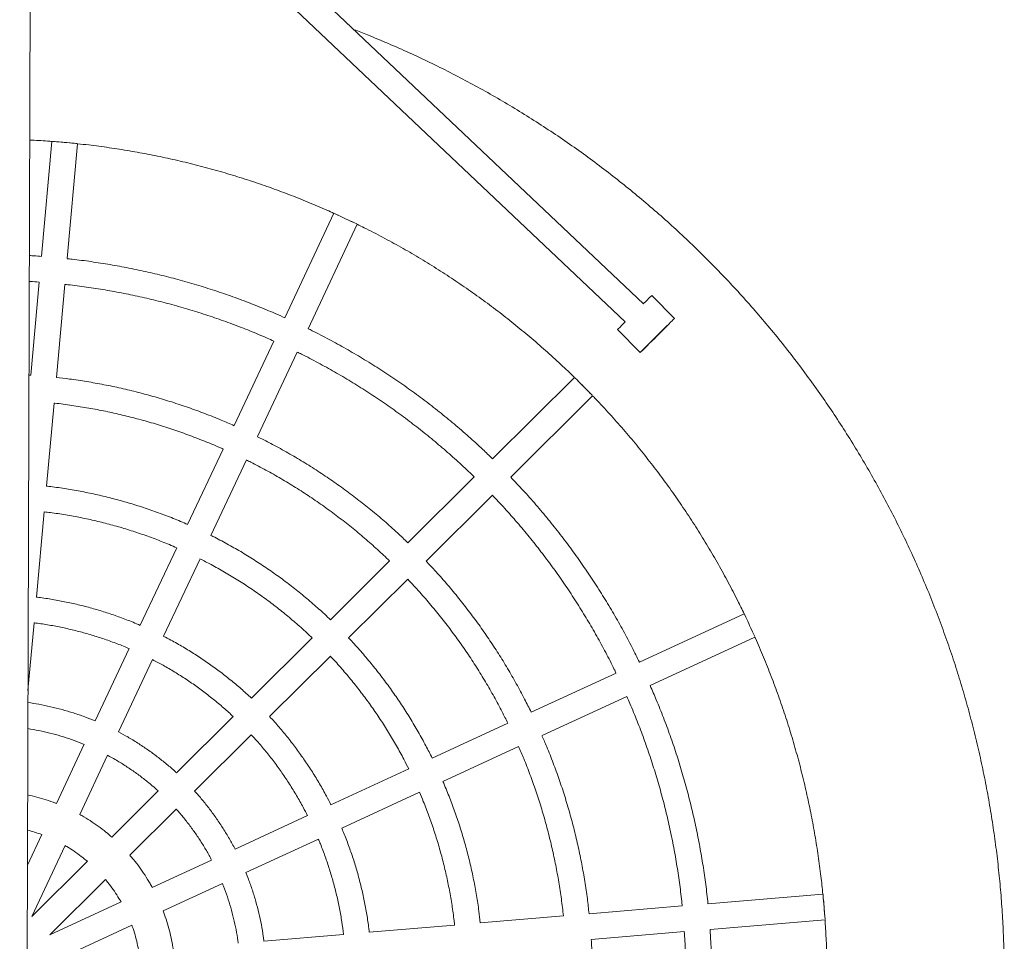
# Model space of a CAD drawing. Header units: millimetres. Extents: x 4385 to 11928, y 17253 to 36963.
# Tile 213 of 256: x 7692.999 to 7693.613, y 18769.41 to 18769.984. Entities that reach past the tile are written whole.
import ezdxf

# ---------------------------------------------------------------- set-up
doc = ezdxf.new("R2010")
doc.units = ezdxf.units.MM
doc.layers.add('БЛАГО_Ботаническая_Р$0$БЛАГО_МАФ', color=7, linetype='Continuous', lineweight=0, true_color=0x000000)

# ---------------------------------------------------------------- blocks, each defined once
blk = doc.blocks.new('БЛАГО_Ботаническая_Р$0$дио 1.15')
at = {"layer": 'БЛАГО_Ботаническая_Р$0$БЛАГО_МАФ'}
for p, q in [((-1.40011, -0.02592), (1.39611, -0.02592)), ((0.03588, -0.02876), (0.08009, -0.04937)), ((0.07037, -0.06325), (0.03588, -0.02876)), ((0.08688, -0.03482), (0.06779, -0.02592)), ((0.17659, -0.02592), (0.21874, -0.02961)), ((0.37299, -0.02698), (0.37305, -0.02592)), ((0.43099, -0.03206), (0.37301, -0.02699)), ((0.75643, -0.02592), (0.40733, -0.39709)), ((0.23475, -0.03101), (0.28789, -0.03566)), ((0.41869, -0.40845), (0.77218, -0.03262)), ((0.51858, -0.03972), (0.44699, -0.03346)), ((0.02452, -0.04012), (0.05902, -0.07461)), ((0.04514, -0.08432), (0.02452, -0.04012)), ((0.30389, -0.03706), (0.35561, -0.04158)), ((0.51844, -0.04201), (0.51745, -0.05343)), ((0.00997, -0.0469), (0.03058, -0.09111)), ((0.14319, -0.06108), (0.10631, -0.04388)), ((0.37161, -0.04298), (0.42959, -0.04806)), ((0.44559, -0.04946), (0.51718, -0.05572)), ((0.09952, -0.05844), (0.1364, -0.07563)), ((0.20285, -0.0889), (0.15776, -0.06787)), ((0.11431, -0.10719), (0.08553, -0.07841)), ((0.15097, -0.08243), (0.19607, -0.10346)), ((0.07418, -0.08977), (0.10295, -0.11854)), ((0.26576, -0.11823), (0.21742, -0.09569)), ((0.0714, -0.14064), (0.0542, -0.10376)), ((0.21063, -0.11025), (0.25897, -0.13279)), ((0.03965, -0.11054), (0.05684, -0.14742)), ((0.16086, -0.15374), (0.12568, -0.11856)), ((0.32737, -0.14697), (0.28032, -0.12502)), ((0.11432, -0.12991), (0.1495, -0.16509)), ((0.27353, -0.13958), (0.32059, -0.16152)), ((0.09922, -0.2003), (0.07819, -0.15521)), ((0.39468, -0.17835), (0.34193, -0.15375)), ((0.06364, -0.162), (0.08467, -0.20709)), ((0.20994, -0.20282), (0.17222, -0.1651)), ((0.33515, -0.16831), (0.38789, -0.19291)), ((0.02537, -0.22297), (0.02104, -0.17341)), ((0.16086, -0.17645), (0.19858, -0.21417)), ((0.47437, -0.21551), (0.40924, -0.18514)), ((0.40245, -0.19969), (0.46758, -0.23006)), ((0.25801, -0.25089), (0.2213, -0.21418)), ((0.12855, -0.26321), (0.10601, -0.21486)), ((0.09146, -0.22165), (0.114, -0.26999)), ((0.20994, -0.22553), (0.24666, -0.26225)), ((0.03142, -0.29212), (0.02677, -0.23898)), ((0.31052, -0.3034), (0.26937, -0.26225)), ((0.25801, -0.2736), (0.29917, -0.31476)), ((0.15729, -0.32482), (0.13534, -0.27777)), ((0.12079, -0.28455), (0.14273, -0.33161)), ((0.03735, -0.35985), (0.03282, -0.30812)), ((0.3727, -0.36557), (0.32188, -0.31476)), ((0.31052, -0.32611), (0.36134, -0.37693)), ((0.18867, -0.39213), (0.16407, -0.33938)), ((0.14952, -0.34617), (0.17412, -0.39891)), ((0.02275, -0.37725), (0.02782, -0.43523)), ((0.04382, -0.43383), (0.03875, -0.37585)), ((0.40255, -0.39235), (0.38835, -0.40654)), ((0.22583, -0.47181), (0.19546, -0.40668)), ((0.1809, -0.41347), (0.21127, -0.4786)), ((0.40965, -0.42783), (0.42384, -0.41364)), ((0.02922, -0.45123), (0.03549, -0.52282)), ((0.05148, -0.52142), (0.04522, -0.44983))]:
    blk.add_line(p, q, dxfattribs=at)
at = {"layer": 'БЛАГО_Ботаническая_Р$0$БЛАГО_МАФ', "flags": 128}
for points in [[(0.51861, -0.04011), (0.51858, -0.04046), (0.5185, -0.04134), (0.5184, -0.04253), (0.51827, -0.04396), (0.51813, -0.04556), (0.51798, -0.04727), (0.51783, -0.04899), (0.51769, -0.05066), (0.51755, -0.05219), (0.51744, -0.05352), (0.51735, -0.05457), (0.51728, -0.0553), (0.51728, -0.05533)], [(0.38835, -0.40654), (0.38848, -0.40666), (0.38885, -0.40702), (0.38946, -0.40763), (0.39029, -0.40845), (0.39133, -0.40948), (0.39255, -0.4107), (0.39391, -0.41206), (0.3954, -0.41354), (0.39697, -0.41511), (0.39859, -0.41673), (0.40022, -0.41836), (0.40182, -0.41996), (0.40335, -0.4215), (0.40479, -0.42293), (0.40608, -0.42423), (0.40721, -0.42537), (0.40815, -0.42631), (0.40887, -0.42704), (0.40937, -0.42754), (0.40961, -0.4278), (0.40961, -0.42781), (0.40937, -0.42757), (0.40887, -0.42708), (0.40815, -0.42636), (0.40721, -0.42543), (0.40608, -0.42431), (0.40479, -0.42302), (0.40335, -0.42159), (0.40182, -0.42006), (0.40022, -0.41846), (0.39859, -0.41683), (0.39697, -0.41521), (0.3954, -0.41364), (0.39391, -0.41215), (0.39255, -0.41077), (0.39133, -0.40955), (0.39029, -0.40851), (0.38946, -0.40767), (0.38885, -0.40705), (0.38848, -0.40667), (0.38835, -0.40654)]]:
    blk.add_lwpolyline(points, dxfattribs=at)
at = {"layer": 'БЛАГО_Ботаническая_Р$0$БЛАГО_МАФ'}
for centre, radius, start, end in [((3.41309, -1.59472), 3.24622, 154.86501, 155.13456), ((2.65791, -1.24257), 2.41296, 154.86393, 155.13591), ((1.7467, -1.75091), 1.95111, 134.77607, 135.22456), ((1.38593, -1.39018), 1.44093, 134.77185, 135.2273), ((-0.07191, -0.8757), 0.6773, 44.96302, 45.53245), ((-0.03416, -0.8627), 0.64142, 44.43531, 45.1028), ((0.54997, -0.26366), 0.21544, 224.0121, 226.9492), ((0.86536, -1.86231), 1.53046, 114.71355, 115.28531), ((0.70189, -1.51175), 1.14365, 114.71262, 115.28646), ((0.16397, -1.89904), 1.38215, 94.68406, 95.31717), ((0.13305, -1.54579), 1.02754, 94.68104, 95.31973)]:
    blk.add_arc(centre, radius, start, end, dxfattribs=at)
for points, knots in [([(0.08963, -0.02592), (0.08923, -0.02741), (0.08844, -0.03041), (0.08739, -0.03333), (0.08686, -0.03481)], [0, 0, 0, 0, 0.493628, 1, 1, 1, 1]), ([(0.10629, -0.04388), (0.10638, -0.04368), (0.10723, -0.04161), (0.10856, -0.03756), (0.11029, -0.03178), (0.11116, -0.02786), (0.11159, -0.02592)], [0, 0, 0, 0, 0.034417, 0.358111, 0.681801, 1, 1, 1, 1]), ([(0.15283, -0.02592), (0.15275, -0.02648), (0.15236, -0.02937), (0.15133, -0.03454), (0.14974, -0.04141), (0.14782, -0.04819), (0.14566, -0.05476), (0.14399, -0.05901), (0.14318, -0.06108)], [0, 0, 0, 0, 0.0465, 0.239387, 0.432276, 0.625159, 0.818045, 1, 1, 1, 1]), ([(0.15775, -0.06787), (0.15863, -0.06568), (0.16041, -0.0612), (0.16274, -0.05429), (0.16482, -0.04719), (0.16659, -0.04), (0.16804, -0.03291), (0.16874, -0.0282), (0.16908, -0.02592)], [0, 0, 0, 0, 0.162189, 0.332057, 0.501918, 0.671781, 0.841646, 1, 1, 1, 1]), ([(0.21872, -0.02961), (0.21869, -0.02995), (0.21835, -0.03308), (0.21741, -0.03895), (0.21589, -0.04721), (0.21404, -0.0554), (0.21188, -0.06352), (0.20941, -0.07155), (0.20663, -0.07947), (0.20443, -0.08526), (0.20306, -0.08835), (0.20283, -0.08889)], [0, 0, 0, 0, 0.016831, 0.153214, 0.289595, 0.425975, 0.562358, 0.698741, 0.835122, 0.971504, 1, 1, 1, 1]), ([(0.43136, -0.02592), (0.43135, -0.02614), (0.43127, -0.02818), (0.4311, -0.03023), (0.43095, -0.03206)], [0, 0, 0, 0, 0.105137, 1, 1, 1, 1]), ([(0.44696, -0.03346), (0.44708, -0.03188), (0.44728, -0.02937), (0.44739, -0.02686), (0.44742, -0.02592)], [0, 0, 0, 0, 0.6276811, 1, 1, 1, 1]), ([(0.51937, -0.02592), (0.51921, -0.02962), (0.519, -0.03423), (0.51863, -0.03882), (0.51856, -0.03972)], [0, 0, 0, 0, 0.80399, 1, 1, 1, 1]), ([(0.21738, -0.09568), (0.21802, -0.09419), (0.21981, -0.09003), (0.22241, -0.08309), (0.22522, -0.07486), (0.22772, -0.06652), (0.22991, -0.05811), (0.23179, -0.04962), (0.23334, -0.04106), (0.23431, -0.03485), (0.23467, -0.03149), (0.23473, -0.03101)], [0, 0, 0, 0, 0.072378, 0.201817, 0.331251, 0.460688, 0.590125, 0.719561, 0.848996, 0.978432, 1, 1, 1, 1]), ([(0.28785, -0.03566), (0.28771, -0.03694), (0.28723, -0.04142), (0.28607, -0.04904), (0.28439, -0.05851), (0.28237, -0.06792), (0.28005, -0.07726), (0.27743, -0.08651), (0.2745, -0.09568), (0.27126, -0.10473), (0.26834, -0.11225), (0.26639, -0.1167), (0.26572, -0.11822)], [0, 0, 0, 0, 0.045308, 0.1574224, 0.2695381, 0.3816525, 0.4937671, 0.6058837, 0.7179984, 0.8301117, 0.9422279, 1, 1, 1, 1]), ([(0.28031, -0.12502), (0.28046, -0.12467), (0.28197, -0.12133), (0.28456, -0.11486), (0.28805, -0.10562), (0.29121, -0.09625), (0.29408, -0.0868), (0.29664, -0.07726), (0.29889, -0.06763), (0.30084, -0.05795), (0.30245, -0.0482), (0.30345, -0.04123), (0.30383, -0.03751), (0.30387, -0.03706)], [0, 0, 0, 0, 0.012382, 0.120477, 0.22857, 0.336664, 0.444757, 0.552852, 0.660945, 0.769038, 0.877131, 0.985225, 1, 1, 1, 1]), ([(0.35561, -0.04158), (0.35559, -0.04173), (0.35524, -0.04542), (0.35425, -0.05263), (0.35263, -0.06319), (0.35066, -0.07368), (0.34838, -0.08412), (0.3458, -0.09448), (0.34291, -0.10477), (0.33971, -0.11496), (0.33622, -0.12505), (0.3324, -0.13503), (0.32944, -0.14233), (0.32766, -0.14627), (0.32735, -0.14695)], [0, 0, 0, 0, 0.004083, 0.101603, 0.199122, 0.296639, 0.394159, 0.491678, 0.589196, 0.686715, 0.784235, 0.881754, 0.979272, 1, 1, 1, 1]), ([(0.34191, -0.15374), (0.34308, -0.15107), (0.3457, -0.14505), (0.34944, -0.13556), (0.35317, -0.1253), (0.35659, -0.11493), (0.35971, -0.10447), (0.36253, -0.09392), (0.36504, -0.0833), (0.36724, -0.07261), (0.36912, -0.06185), (0.37059, -0.05198), (0.37129, -0.04567), (0.37158, -0.04298)], [0, 0, 0, 0, 0.076134, 0.170952, 0.265771, 0.360592, 0.45541, 0.55023, 0.645048, 0.739868, 0.834688, 0.929506, 1, 1, 1, 1]), ([(0.42957, -0.04805), (0.42951, -0.04869), (0.42908, -0.05321), (0.42797, -0.06159), (0.42624, -0.07319), (0.42416, -0.08474), (0.42177, -0.09623), (0.41908, -0.10764), (0.41608, -0.11899), (0.41277, -0.13024), (0.40916, -0.1414), (0.40525, -0.15247), (0.40103, -0.16341), (0.39749, -0.17204), (0.39526, -0.17697), (0.39465, -0.17833)], [0, 0, 0, 0, 0.014028, 0.10064, 0.187254, 0.273868, 0.360481, 0.447094, 0.533708, 0.620321, 0.706933, 0.793547, 0.88016, 0.966773, 1, 1, 1, 1]), ([(0.08006, -0.04936), (0.07989, -0.04969), (0.07883, -0.05162), (0.07663, -0.05499), (0.0736, -0.05932), (0.0714, -0.06198), (0.07036, -0.06324)], [0, 0, 0, 0, 0.065822, 0.388884, 0.711943, 1, 1, 1, 1]), ([(0.4092, -0.18512), (0.41009, -0.18313), (0.41261, -0.17751), (0.41644, -0.16811), (0.42071, -0.15695), (0.42466, -0.14567), (0.42832, -0.1343), (0.43167, -0.12283), (0.43472, -0.11128), (0.43746, -0.09965), (0.43989, -0.08796), (0.44202, -0.0762), (0.4438, -0.06439), (0.44498, -0.05547), (0.44546, -0.05048), (0.44556, -0.04945)], [0, 0, 0, 0, 0.046422, 0.131118, 0.215812, 0.300508, 0.385205, 0.469901, 0.554596, 0.639292, 0.723987, 0.808683, 0.893379, 0.978074, 1, 1, 1, 1]), ([(0.08551, -0.07839), (0.08655, -0.07719), (0.0889, -0.07446), (0.09229, -0.06996), (0.09569, -0.06494), (0.09809, -0.06108), (0.09926, -0.05886), (0.09949, -0.05842)], [0, 0, 0, 0, 0.1945099, 0.4428288, 0.6911471, 0.9394697, 1, 1, 1, 1]), ([(0.51715, -0.05567), (0.51692, -0.05799), (0.51626, -0.06458), (0.51482, -0.0754), (0.51287, -0.08812), (0.5106, -0.10078), (0.50801, -0.11338), (0.50512, -0.12592), (0.50192, -0.13838), (0.49841, -0.15076), (0.4946, -0.16304), (0.49048, -0.17523), (0.48607, -0.18732), (0.48135, -0.19928), (0.47744, -0.20868), (0.475, -0.21404), (0.47433, -0.21549)], [0, 0, 0, 0, 0.042164, 0.119577, 0.196989, 0.274402, 0.351814, 0.429227, 0.50664, 0.584053, 0.661465, 0.738877, 0.816291, 0.893703, 0.971116, 1, 1, 1, 1]), ([(0.059, -0.07459), (0.05876, -0.0748), (0.05716, -0.07622), (0.05398, -0.07861), (0.04961, -0.08167), (0.04659, -0.08346), (0.04513, -0.08431)], [0, 0, 0, 0, 0.055938, 0.378984, 0.702027, 1, 1, 1, 1]), ([(0.13638, -0.07562), (0.13551, -0.07723), (0.13354, -0.08091), (0.13014, -0.08648), (0.12622, -0.09234), (0.12203, -0.09801), (0.11806, -0.10297), (0.11539, -0.10594), (0.11428, -0.10716)], [0, 0, 0, 0, 0.141799, 0.324325, 0.506857, 0.689384, 0.871914, 1, 1, 1, 1]), ([(0.12567, -0.11855), (0.12584, -0.11836), (0.12771, -0.11639), (0.13105, -0.11242), (0.13566, -0.10664), (0.14001, -0.10064), (0.14409, -0.09447), (0.14776, -0.0884), (0.14994, -0.08432), (0.15096, -0.08242)], [0, 0, 0, 0, 0.01698, 0.184323, 0.351671, 0.519015, 0.686361, 0.853711, 1, 1, 1, 1]), ([(0.03058, -0.09109), (0.03033, -0.09119), (0.02839, -0.09195), (0.02465, -0.0931), (0.01944, -0.09451), (0.01593, -0.09517), (0.01422, -0.09549)], [0, 0, 0, 0, 0.046051, 0.369087, 0.692117, 1, 1, 1, 1]), ([(0.05418, -0.10372), (0.055, -0.10328), (0.0576, -0.10187), (0.06181, -0.09921), (0.06679, -0.09575), (0.07091, -0.09259), (0.07329, -0.0905), (0.07415, -0.08974)], [0, 0, 0, 0, 0.11434, 0.36268, 0.611015, 0.859349, 1, 1, 1, 1]), ([(0.19605, -0.10345), (0.19492, -0.10563), (0.19249, -0.1103), (0.18844, -0.11726), (0.18396, -0.12437), (0.17922, -0.1313), (0.17422, -0.13805), (0.16896, -0.1446), (0.16449, -0.14982), (0.1617, -0.15278), (0.16083, -0.15371)], [0, 0, 0, 0, 0.11977, 0.256154, 0.392539, 0.528923, 0.665307, 0.80169, 0.938076, 1, 1, 1, 1]), ([(0.17221, -0.16509), (0.17247, -0.16481), (0.17475, -0.16245), (0.17882, -0.15779), (0.18439, -0.15111), (0.18969, -0.14421), (0.19474, -0.13713), (0.19953, -0.12987), (0.20404, -0.12243), (0.20774, -0.11589), (0.20982, -0.11177), (0.21059, -0.11023)], [0, 0, 0, 0, 0.017142, 0.146579, 0.276013, 0.405451, 0.534887, 0.664322, 0.793758, 0.923191, 1, 1, 1, 1]), ([(0.01609, -0.11684), (0.01636, -0.1168), (0.01864, -0.11649), (0.02288, -0.11561), (0.02877, -0.11417), (0.03437, -0.11249), (0.03795, -0.11116), (0.03964, -0.11053)], [0, 0, 0, 0, 0.034241, 0.282545, 0.530851, 0.779153, 1, 1, 1, 1]), ([(0.10295, -0.11854), (0.10292, -0.11857), (0.10118, -0.12021), (0.09753, -0.12325), (0.09201, -0.12763), (0.08627, -0.13173), (0.08035, -0.13555), (0.07538, -0.13852), (0.07234, -0.1401), (0.07138, -0.1406)], [0, 0, 0, 0, 0.0033682, 0.1858893, 0.3684109, 0.5509328, 0.7334538, 0.9159754, 1, 1, 1, 1]), ([(0.07818, -0.15518), (0.07873, -0.15491), (0.08147, -0.15352), (0.08628, -0.15073), (0.09257, -0.14683), (0.09867, -0.14265), (0.10459, -0.1382), (0.10981, -0.13396), (0.11297, -0.1311), (0.1143, -0.12989)], [0, 0, 0, 0, 0.04151, 0.208861, 0.37621, 0.543563, 0.710914, 0.878265, 1, 1, 1, 1]), ([(0.25895, -0.13278), (0.25777, -0.13511), (0.25515, -0.1403), (0.25074, -0.14818), (0.2458, -0.15644), (0.24058, -0.16452), (0.2351, -0.17243), (0.22936, -0.18015), (0.22338, -0.18768), (0.21713, -0.19499), (0.21263, -0.20003), (0.21016, -0.20257), (0.20993, -0.20281)], [0, 0, 0, 0, 0.0913418, 0.2034559, 0.315569, 0.4276823, 0.5397945, 0.6519083, 0.7640239, 0.8761359, 0.9882505, 1, 1, 1, 1]), ([(0.2213, -0.21418), (0.22352, -0.21179), (0.228, -0.20699), (0.23442, -0.19951), (0.24063, -0.19183), (0.24659, -0.18395), (0.25229, -0.17588), (0.25773, -0.16763), (0.26291, -0.15921), (0.26779, -0.15062), (0.27132, -0.14407), (0.27313, -0.14034), (0.27351, -0.13957)], [0, 0, 0, 0, 0.107176, 0.215271, 0.323363, 0.431458, 0.539551, 0.647646, 0.755739, 0.863832, 0.971926, 1, 1, 1, 1]), ([(0.05683, -0.1474), (0.05627, -0.14763), (0.05354, -0.14879), (0.04854, -0.15056), (0.04182, -0.1527), (0.03501, -0.15452), (0.02812, -0.15601), (0.02299, -0.15695), (0.02014, -0.1573), (0.01963, -0.15737)], [0, 0, 0, 0, 0.0473902, 0.2299157, 0.4124393, 0.5949633, 0.7774873, 0.9600121, 1, 1, 1, 1]), ([(0.02103, -0.17337), (0.022, -0.17325), (0.02541, -0.17283), (0.03123, -0.17177), (0.03846, -0.1702), (0.04562, -0.16832), (0.05269, -0.16611), (0.0587, -0.164), (0.0623, -0.16251), (0.06362, -0.16196)], [0, 0, 0, 0, 0.066044, 0.233398, 0.400751, 0.568105, 0.735459, 0.902811, 1, 1, 1, 1]), ([(0.14948, -0.16507), (0.14818, -0.16627), (0.14484, -0.16939), (0.13921, -0.17415), (0.13262, -0.17937), (0.12584, -0.18432), (0.11888, -0.18902), (0.11173, -0.19344), (0.10518, -0.19721), (0.10095, -0.19938), (0.09921, -0.20027)], [0, 0, 0, 0, 0.086326, 0.222711, 0.359097, 0.495482, 0.631867, 0.768253, 0.904638, 1, 1, 1, 1]), ([(0.32056, -0.16151), (0.32012, -0.16242), (0.31814, -0.16653), (0.31432, -0.17371), (0.30911, -0.18304), (0.3036, -0.19219), (0.29783, -0.20118), (0.29179, -0.20999), (0.28549, -0.21862), (0.27894, -0.22706), (0.27214, -0.23529), (0.26519, -0.24326), (0.26038, -0.24837), (0.25801, -0.25089)], [0, 0, 0, 0, 0.027657, 0.125175, 0.222694, 0.320214, 0.417733, 0.515253, 0.612771, 0.71029, 0.80781, 0.905329, 1, 1, 1, 1]), ([(0.26935, -0.26223), (0.27141, -0.26007), (0.27598, -0.25527), (0.28277, -0.24757), (0.28978, -0.2392), (0.29654, -0.23063), (0.30305, -0.22186), (0.30929, -0.21291), (0.31528, -0.20378), (0.321, -0.19448), (0.32644, -0.18502), (0.33117, -0.17629), (0.33395, -0.17066), (0.33512, -0.1683)], [0, 0, 0, 0, 0.0778214, 0.1726395, 0.2674585, 0.3622786, 0.4570973, 0.5519172, 0.6467364, 0.7415547, 0.8363737, 0.9311942, 1, 1, 1, 1]), ([(0.106, -0.21483), (0.10782, -0.21391), (0.11222, -0.21166), (0.11904, -0.20778), (0.12646, -0.20324), (0.1337, -0.19842), (0.14076, -0.19334), (0.14764, -0.18802), (0.15429, -0.18242), (0.1587, -0.17855), (0.16082, -0.17649), (0.16086, -0.17645)], [0, 0, 0, 0, 0.091314, 0.220748, 0.350183, 0.479618, 0.609053, 0.738489, 0.867924, 0.997359, 1, 1, 1, 1]), ([(0.38787, -0.19289), (0.38745, -0.19377), (0.38535, -0.19817), (0.38128, -0.20596), (0.37565, -0.21625), (0.36972, -0.22637), (0.36353, -0.23634), (0.35707, -0.24613), (0.35035, -0.25575), (0.34337, -0.26518), (0.33614, -0.27441), (0.32866, -0.28346), (0.32093, -0.29228), (0.31487, -0.29892), (0.31132, -0.30254), (0.3105, -0.30338)], [0, 0, 0, 0, 0.021412, 0.108024, 0.194638, 0.28125, 0.367865, 0.454478, 0.541091, 0.627705, 0.714318, 0.800931, 0.887544, 0.974158, 1, 1, 1, 1]), ([(0.32186, -0.31474), (0.32379, -0.31273), (0.32849, -0.30786), (0.33568, -0.29986), (0.34347, -0.2908), (0.351, -0.28153), (0.35829, -0.27207), (0.36532, -0.26241), (0.3721, -0.25257), (0.37861, -0.24255), (0.38485, -0.23237), (0.39083, -0.22202), (0.3965, -0.21151), (0.40036, -0.20406), (0.40225, -0.20007), (0.40244, -0.19969)], [0, 0, 0, 0, 0.059254, 0.143949, 0.228645, 0.313341, 0.398037, 0.482732, 0.567427, 0.652122, 0.736817, 0.821513, 0.906209, 0.990904, 1, 1, 1, 1]), ([(0.08465, -0.20705), (0.08365, -0.20748), (0.08009, -0.20903), (0.07383, -0.21138), (0.06589, -0.21411), (0.05784, -0.21652), (0.04971, -0.21863), (0.0415, -0.22042), (0.03339, -0.2219), (0.02799, -0.22262), (0.02537, -0.22297)], [0, 0, 0, 0, 0.0528901, 0.1892736, 0.3256563, 0.4620386, 0.5984227, 0.7348049, 0.8711879, 1, 1, 1, 1]), ([(0.19856, -0.21415), (0.19804, -0.21466), (0.19522, -0.21739), (0.18988, -0.22213), (0.18255, -0.22835), (0.17499, -0.2343), (0.16725, -0.24001), (0.15932, -0.24546), (0.15122, -0.25065), (0.14294, -0.25555), (0.13539, -0.25975), (0.13053, -0.26218), (0.12854, -0.26318)], [0, 0, 0, 0, 0.025261, 0.137376, 0.24949, 0.361605, 0.473718, 0.585833, 0.697947, 0.810063, 0.922177, 1, 1, 1, 1]), ([(0.02677, -0.23895), (0.02757, -0.23886), (0.03126, -0.23846), (0.03779, -0.23742), (0.04634, -0.23583), (0.05482, -0.23391), (0.06323, -0.23169), (0.07155, -0.22916), (0.07977, -0.22631), (0.0864, -0.2238), (0.09025, -0.22213), (0.09144, -0.22161)], [0, 0, 0, 0, 0.03607, 0.165506, 0.294943, 0.424379, 0.553817, 0.683253, 0.812691, 0.942127, 1, 1, 1, 1]), ([(0.13534, -0.27775), (0.13789, -0.27646), (0.14338, -0.27369), (0.15163, -0.26908), (0.16012, -0.26402), (0.16843, -0.25868), (0.17658, -0.25308), (0.18453, -0.24722), (0.1923, -0.24112), (0.19985, -0.23475), (0.20573, -0.22954), (0.20901, -0.22638), (0.20992, -0.22551)], [0, 0, 0, 0, 0.093869, 0.201963, 0.310059, 0.418152, 0.526248, 0.634342, 0.742436, 0.850532, 0.958624, 1, 1, 1, 1]), ([(-0.56672, -0.28673), (-0.56554, -0.28905), (-0.56223, -0.29557), (-0.55655, -0.30619), (-0.54961, -0.31853), (-0.54239, -0.33071), (-0.5349, -0.34273), (-0.52714, -0.35458), (-0.51912, -0.36625), (-0.51084, -0.37773), (-0.5023, -0.38903), (-0.49352, -0.40014), (-0.48449, -0.41104), (-0.47521, -0.42174), (-0.4657, -0.43223), (-0.45596, -0.44251), (-0.44598, -0.45256), (-0.43579, -0.46239), (-0.42538, -0.47199), (-0.41475, -0.48135), (-0.40392, -0.49047), (-0.39289, -0.49935), (-0.38166, -0.50798), (-0.37024, -0.51635), (-0.35864, -0.52447), (-0.34686, -0.53232), (-0.3349, -0.53991), (-0.32278, -0.54723), (-0.3105, -0.55427), (-0.29806, -0.56104), (-0.28547, -0.56753), (-0.27275, -0.57374), (-0.25988, -0.57965), (-0.24689, -0.58528), (-0.23377, -0.59062), (-0.22054, -0.59566), (-0.2072, -0.60041), (-0.19375, -0.60485), (-0.18021, -0.60899), (-0.16658, -0.61283), (-0.15287, -0.61636), (-0.13908, -0.61959), (-0.12522, -0.6225), (-0.1113, -0.62511), (-0.09733, -0.6274), (-0.08331, -0.62938), (-0.06925, -0.63104), (-0.05515, -0.63239), (-0.04103, -0.63342), (-0.02689, -0.63413), (-0.01273, -0.63453), (0.00143, -0.63462), (0.01559, -0.63438), (0.02974, -0.63383), (0.04387, -0.63296), (0.05798, -0.63177), (0.07206, -0.63027), (0.0861, -0.62846), (0.1001, -0.62633), (0.11405, -0.62389), (0.12794, -0.62113), (0.14177, -0.61807), (0.15552, -0.61469), (0.16919, -0.61101), (0.18278, -0.60703), (0.19628, -0.60274), (0.20967, -0.59815), (0.22296, -0.59326), (0.23614, -0.58807), (0.2492, -0.5826), (0.26213, -0.57683), (0.27493, -0.57077), (0.28759, -0.56443), (0.3001, -0.5578), (0.31246, -0.5509), (0.32467, -0.54372), (0.33671, -0.53627), (0.34859, -0.52855), (0.36028, -0.52057), (0.3718, -0.51233), (0.38312, -0.50383), (0.39426, -0.49508), (0.40519, -0.48609), (0.41593, -0.47685), (0.42645, -0.46737), (0.43675, -0.45766), (0.44684, -0.44772), (0.4567, -0.43756), (0.46634, -0.42718), (0.47573, -0.41659), (0.48489, -0.40579), (0.4938, -0.39479), (0.50247, -0.38359), (0.51088, -0.3722), (0.51904, -0.36062), (0.52693, -0.34886), (0.53456, -0.33694), (0.54192, -0.32484), (0.54901, -0.31258), (0.55582, -0.30016), (0.56235, -0.2876), (0.56859, -0.27489), (0.57456, -0.26205), (0.58022, -0.24907), (0.58497, -0.2376), (0.58771, -0.2304), (0.58877, -0.22762)], [0, 0, 0, 0, 0.005339, 0.01503, 0.024722, 0.034414, 0.044105, 0.053797, 0.063489, 0.07318, 0.082872, 0.092564, 0.102255, 0.111947, 0.121639, 0.13133, 0.141022, 0.150713, 0.160405, 0.170097, 0.179788, 0.18948, 0.199172, 0.208863, 0.218555, 0.228247, 0.237938, 0.24763, 0.257322, 0.267013, 0.276705, 0.286397, 0.296088, 0.30578, 0.315472, 0.325163, 0.334855, 0.344547, 0.354238, 0.36393, 0.373622, 0.383313, 0.393005, 0.402697, 0.412388, 0.42208, 0.431772, 0.441463, 0.451155, 0.460846, 0.470538, 0.48023, 0.489921, 0.499613, 0.509305, 0.518996, 0.528688, 0.53838, 0.548071, 0.557763, 0.567455, 0.577146, 0.586838, 0.59653, 0.606221, 0.615913, 0.625605, 0.635296, 0.644988, 0.65468, 0.664371, 0.674063, 0.683755, 0.693446, 0.703138, 0.71283, 0.722521, 0.732213, 0.741904, 0.751596, 0.761288, 0.77098, 0.780671, 0.790363, 0.800054, 0.809746, 0.819438, 0.829129, 0.838821, 0.848513, 0.858204, 0.867896, 0.877588, 0.887279, 0.896971, 0.906663, 0.916354, 0.926046, 0.935738, 0.945429, 0.955121, 0.964813, 0.974504, 0.984196, 0.993887, 1, 1, 1, 1]), ([(0.46757, -0.23), (0.46686, -0.23148), (0.46431, -0.23683), (0.45961, -0.2459), (0.45348, -0.25721), (0.44705, -0.26836), (0.44036, -0.27934), (0.43339, -0.29016), (0.42616, -0.3008), (0.41868, -0.31126), (0.41093, -0.32154), (0.40294, -0.33162), (0.3947, -0.3415), (0.38621, -0.35116), (0.37886, -0.3592), (0.37425, -0.36393), (0.37263, -0.36558)], [0, 0, 0, 0, 0.029573, 0.106961, 0.18435, 0.261738, 0.339127, 0.416515, 0.493903, 0.571291, 0.64868, 0.726067, 0.803456, 0.880844, 0.958233, 1, 1, 1, 1]), ([(0.24663, -0.26222), (0.24528, -0.26351), (0.24137, -0.26728), (0.23466, -0.27327), (0.22652, -0.28018), (0.21816, -0.28684), (0.20962, -0.29325), (0.20089, -0.2994), (0.19198, -0.30529), (0.1829, -0.31092), (0.17365, -0.31626), (0.16511, -0.32091), (0.1596, -0.32364), (0.15727, -0.32479)], [0, 0, 0, 0, 0.051234, 0.148754, 0.246275, 0.343794, 0.441314, 0.538834, 0.636354, 0.733875, 0.831395, 0.928915, 1, 1, 1, 1]), ([(0.11398, -0.26996), (0.11211, -0.27077), (0.1073, -0.27286), (0.09941, -0.2759), (0.09034, -0.2791), (0.08117, -0.28199), (0.0719, -0.28458), (0.06256, -0.28686), (0.05314, -0.28884), (0.04366, -0.29048), (0.03642, -0.29156), (0.03232, -0.29199), (0.03142, -0.29209)], [0, 0, 0, 0, 0.071288, 0.183403, 0.295517, 0.407632, 0.519747, 0.631861, 0.743976, 0.856091, 0.968205, 1, 1, 1, 1]), ([(0.16407, -0.33936), (0.1668, -0.338), (0.17279, -0.33502), (0.18186, -0.33008), (0.1913, -0.3246), (0.20058, -0.31885), (0.20969, -0.31284), (0.21862, -0.30656), (0.22737, -0.30002), (0.23592, -0.29324), (0.24427, -0.2862), (0.25164, -0.27966), (0.25613, -0.27536), (0.25799, -0.27358)], [0, 0, 0, 0, 0.079509, 0.174328, 0.269147, 0.363966, 0.458785, 0.553605, 0.648424, 0.743242, 0.838062, 0.93288, 1, 1, 1, 1]), ([(0.03282, -0.30809), (0.03526, -0.30781), (0.04097, -0.30715), (0.0499, -0.30574), (0.05962, -0.30393), (0.06926, -0.30179), (0.07884, -0.29935), (0.08833, -0.2966), (0.09773, -0.29356), (0.10702, -0.2902), (0.11471, -0.28719), (0.11925, -0.28519), (0.12077, -0.28452)], [0, 0, 0, 0, 0.080563, 0.188658, 0.296753, 0.404849, 0.512944, 0.621038, 0.729133, 0.837228, 0.945323, 1, 1, 1, 1]), ([(0.29914, -0.31473), (0.29821, -0.31564), (0.29449, -0.31928), (0.28774, -0.32543), (0.27892, -0.33315), (0.26987, -0.34062), (0.26062, -0.34785), (0.25119, -0.35482), (0.24157, -0.36153), (0.23177, -0.36798), (0.2218, -0.37416), (0.21167, -0.38008), (0.20137, -0.3857), (0.19369, -0.3897), (0.18941, -0.39174), (0.18866, -0.3921)], [0, 0, 0, 0, 0.028796, 0.115408, 0.202023, 0.288636, 0.375248, 0.461862, 0.548476, 0.635088, 0.721701, 0.808314, 0.894928, 0.981541, 1, 1, 1, 1]), ([(0.19545, -0.40667), (0.19849, -0.40517), (0.2051, -0.4019), (0.21511, -0.39654), (0.2255, -0.39065), (0.23573, -0.38447), (0.24579, -0.37803), (0.25567, -0.37132), (0.26538, -0.36435), (0.27489, -0.35713), (0.28421, -0.34965), (0.29333, -0.34193), (0.30212, -0.33411), (0.30776, -0.32873), (0.31052, -0.32611)], [0, 0, 0, 0, 0.072089, 0.156784, 0.241479, 0.326174, 0.410869, 0.495565, 0.58026, 0.664955, 0.74965, 0.834345, 0.919041, 1, 1, 1, 1]), ([(0.14272, -0.33158), (0.14022, -0.33268), (0.13445, -0.33519), (0.12528, -0.33879), (0.11523, -0.34243), (0.10508, -0.34575), (0.09484, -0.34878), (0.08451, -0.3515), (0.0741, -0.35392), (0.06363, -0.35602), (0.0531, -0.3578), (0.04434, -0.35907), (0.03907, -0.35962), (0.03735, -0.35981)], [0, 0, 0, 0, 0.0748153, 0.1723348, 0.2698547, 0.3673748, 0.4648951, 0.5624148, 0.6599349, 0.757455, 0.8549747, 0.9524947, 1, 1, 1, 1]), ([(0.03875, -0.37583), (0.04184, -0.37548), (0.04855, -0.37471), (0.05883, -0.37316), (0.06958, -0.37124), (0.08027, -0.369), (0.09088, -0.36646), (0.10142, -0.36361), (0.11187, -0.36045), (0.12223, -0.357), (0.13248, -0.35323), (0.14158, -0.34962), (0.14721, -0.34715), (0.14951, -0.34614)], [0, 0, 0, 0, 0.081197, 0.176016, 0.270835, 0.365654, 0.460473, 0.555292, 0.650111, 0.744931, 0.83975, 0.934568, 1, 1, 1, 1]), ([(-0.09149, -0.36724), (-0.08839, -0.36798), (-0.08176, -0.36957), (-0.07151, -0.37163), (-0.06075, -0.3735), (-0.04994, -0.37505), (-0.0391, -0.37628), (-0.02822, -0.3772), (-0.01732, -0.3778), (-0.0064, -0.37809), (0.00451, -0.37805), (0.01423, -0.37777), (0.02031, -0.37737), (0.02275, -0.37721)], [0, 0, 0, 0, 0.082884, 0.177703, 0.272523, 0.367341, 0.46216, 0.556979, 0.651798, 0.746617, 0.841436, 0.936256, 1, 1, 1, 1]), ([(0.36907, -0.36927), (0.36888, -0.36946), (0.36683, -0.37158), (0.36469, -0.37363), (0.36275, -0.3755)], [0, 0, 0, 0, 0.089673, 1, 1, 1, 1]), ([(0.36132, -0.37691), (0.36066, -0.37756), (0.35695, -0.38122), (0.34997, -0.38767), (0.34038, -0.39625), (0.33056, -0.40456), (0.32055, -0.41264), (0.31034, -0.42046), (0.29993, -0.42803), (0.28935, -0.43534), (0.27859, -0.44239), (0.26765, -0.44917), (0.25656, -0.45568), (0.2453, -0.46191), (0.23506, -0.46729), (0.22851, -0.47048), (0.22582, -0.47178)], [0, 0, 0, 0, 0.016715, 0.094151, 0.171586, 0.249021, 0.326457, 0.403892, 0.481327, 0.558763, 0.636198, 0.713633, 0.791068, 0.868504, 0.945939, 1, 1, 1, 1]), ([(0.1741, -0.39888), (0.17261, -0.39955), (0.16756, -0.40183), (0.1588, -0.40541), (0.14786, -0.40962), (0.13679, -0.41352), (0.12562, -0.41712), (0.11437, -0.42042), (0.10302, -0.42341), (0.0916, -0.42609), (0.08011, -0.42847), (0.06856, -0.43054), (0.05696, -0.43226), (0.04871, -0.43335), (0.04432, -0.43376), (0.04382, -0.43381)], [0, 0, 0, 0, 0.03618, 0.122794, 0.209407, 0.29602, 0.382633, 0.469247, 0.55586, 0.642473, 0.729086, 0.815699, 0.902313, 0.988926, 1, 1, 1, 1]), ([(0.04522, -0.44983), (0.04523, -0.44983), (0.04921, -0.44947), (0.05712, -0.44844), (0.06894, -0.44675), (0.08071, -0.4447), (0.09243, -0.44235), (0.10408, -0.43969), (0.11565, -0.43672), (0.12714, -0.43344), (0.13853, -0.42986), (0.14983, -0.42599), (0.16102, -0.4218), (0.17139, -0.41764), (0.17796, -0.41474), (0.18089, -0.41345)], [0, 0, 0, 0, 0.000228, 0.084923, 0.169618, 0.254314, 0.339009, 0.423704, 0.508399, 0.593094, 0.67779, 0.762485, 0.84718, 0.931875, 1, 1, 1, 1]), ([(0.02782, -0.43519), (0.02586, -0.43533), (0.02, -0.43576), (0.01021, -0.43612), (-0.00152, -0.43631), (-0.01325, -0.43616), (-0.02497, -0.4357), (-0.03668, -0.43492), (-0.04836, -0.43382), (-0.06, -0.43241), (-0.07161, -0.43068), (-0.08316, -0.42865), (-0.09465, -0.42628), (-0.10245, -0.42454), (-0.10639, -0.42351), (-0.10655, -0.42346)], [0, 0, 0, 0, 0.043566, 0.130179, 0.216792, 0.303405, 0.390018, 0.476632, 0.563244, 0.649858, 0.736471, 0.823084, 0.909697, 0.99631, 1, 1, 1, 1]), ([(-0.11071, -0.43896), (-0.11011, -0.43912), (-0.10567, -0.44028), (-0.09729, -0.44214), (-0.08559, -0.44454), (-0.07382, -0.4466), (-0.062, -0.44835), (-0.05014, -0.44978), (-0.03825, -0.4509), (-0.02633, -0.45171), (-0.01439, -0.45219), (-0.00244, -0.45237), (0.0095, -0.45221), (0.02006, -0.45183), (0.02663, -0.45137), (0.02922, -0.45119)], [0, 0, 0, 0, 0.013059, 0.097754, 0.18245, 0.267145, 0.35184, 0.436536, 0.521232, 0.605927, 0.690622, 0.775318, 0.860013, 0.944709, 1, 1, 1, 1]), ([(0.21127, -0.47859), (0.21106, -0.47869), (0.20696, -0.48058), (0.19885, -0.484), (0.18692, -0.48883), (0.17487, -0.49334), (0.16272, -0.49755), (0.15046, -0.50146), (0.13811, -0.50506), (0.12568, -0.50836), (0.11316, -0.51135), (0.10058, -0.51404), (0.08794, -0.51641), (0.07524, -0.51847), (0.06309, -0.52015), (0.05515, -0.521), (0.05148, -0.5214)], [0, 0, 0, 0, 0.004132, 0.081567, 0.159003, 0.236438, 0.313873, 0.391308, 0.468743, 0.546178, 0.623613, 0.701048, 0.778484, 0.855919, 0.933354, 1, 1, 1, 1]), ([(0.03548, -0.5228), (0.03167, -0.52306), (0.02358, -0.5236), (0.01119, -0.52404), (-0.00167, -0.52422), (-0.01453, -0.52407), (-0.02739, -0.5236), (-0.04023, -0.52281), (-0.05305, -0.52171), (-0.06584, -0.5203), (-0.07858, -0.51857), (-0.09129, -0.51652), (-0.10394, -0.51417), (-0.11651, -0.51148), (-0.12497, -0.50954), (-0.12921, -0.50842), (-0.12931, -0.50839)], [0, 0, 0, 0, 0.068982, 0.146417, 0.223852, 0.301287, 0.378722, 0.456157, 0.533592, 0.611027, 0.688462, 0.765897, 0.843332, 0.920767, 0.998202, 1, 1, 1, 1])]:
    blk.add_open_spline(points, degree=3, knots=knots, dxfattribs=at)
blk = doc.blocks.new('*U1064')
at = {"layer": 'БЛАГО_Ботаническая_Р$0$БЛАГО_МАФ', "color": 1, "rotation": 89.8122082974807}
blk.add_blockref('БЛАГО_Ботаническая_Р$0$дио 1.15', (7692.9781, 18769.38939), dxfattribs=at)

msp = doc.modelspace()

# ---------------------------------------------------------------- block references
msp.add_blockref('*U1064', (0, 0))

doc.saveas('drawing.dxf')
